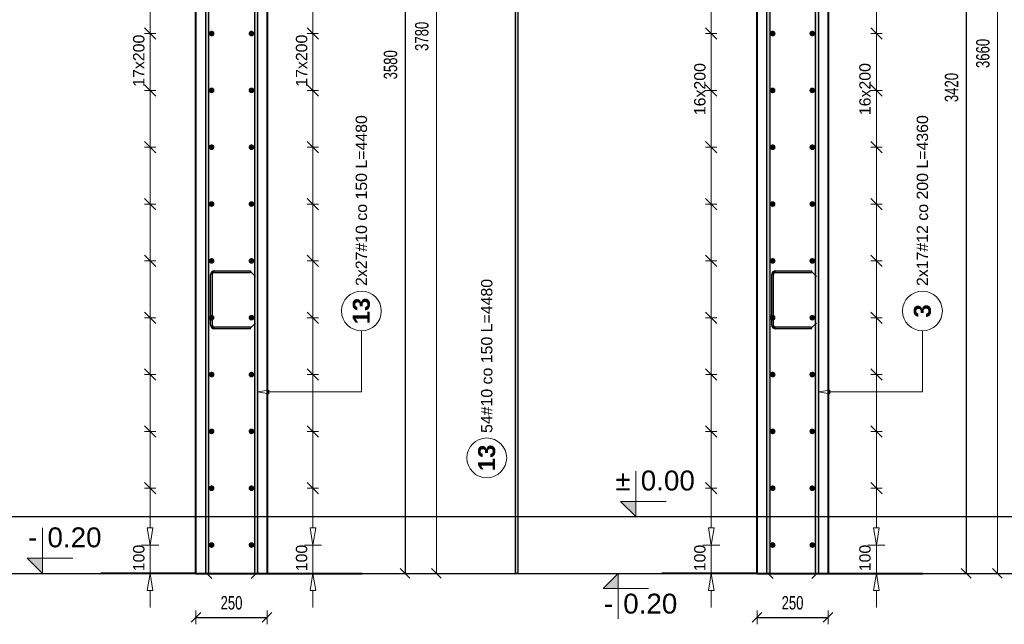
# Model space of a CAD drawing. Extents: x -1474 to 455485, y -101625 to 75879.
# Tile 20 of 31: x 318927 to 322393, y -91192 to -89064. Entities that reach past the tile are written whole.
import ezdxf
from ezdxf.enums import TextEntityAlignment as Align

# ---------------------------------------------------------------- set-up
doc = ezdxf.new("R2010")
doc.units = 0
doc.header["$LTSCALE"] = 10
doc.header["$MEASUREMENT"] = 0
doc.layers.add('P-Linia1', color=3, linetype='Continuous', lineweight=40)
doc.layers.add('P-Wymiar', color=254, linetype='Continuous', lineweight=9)
for name, color, linetype in [('RCAD_kształt pręta', 7, 'Continuous'), ('RCAD_opis kształtu pręta', 7, 'Continuous'), ('RCAD_opis rozkładu', 7, 'Continuous'), ('RCAD_pręt wyrzucony', 130, 'Continuous'), ('RCAD_pręty punktowe', 7, 'Continuous'), ('RCAD_symbole graficzne', 7, 'Continuous')]:
    doc.layers.add(name, color=color, linetype=linetype)
doc.styles.add('ROMANS', font='arial.ttf', dxfattribs={"width": 0.7})
doc.styles.add('style1', font='arial.ttf')
doc.styles.add('style3', font='arialbd.ttf')
doc.dimstyles.new('A25', dxfattribs={"dimscale": 27, "dimtxt": 1.75, "dimasz": 0.05, "dimexe": 0, "dimexo": 0, "dimgap": 1, "dimtad": 1, "dimdec": 4, "dimrnd": 1, "dimdsep": 46, "dimtxsty": 'ROMANS', "dimblk": '[[[[[[[[', "dimcen": 2, "dimdle": 2, "dimse1": 1, "dimse2": 1, "dimclrd": 256, "dimclrt": 1, "dimadec": 0, "dimazin": 0, "dimtfac": 1, "dimtdec": 4, "dimtix": 1, "dimtmove": 2, "dimatfit": 3, "dimldrblk": '[[[[[[[[', "dimfxl": 0, "dimtvp": 0.6, "dimtolj": 1, "dimlwd": -1, "dimarcsym": 0})

# ---------------------------------------------------------------- blocks, each defined once
blk = doc.blocks.new('[[[[[[[[')
at = {"layer": 'P-Wymiar'}
for p, q in [((-12.7, -12.7), (12.7, 12.7)), ((0, 0), (-4.6, 0)), ((0, 18), (0, -18))]:
    blk.add_line(p, q, dxfattribs=at)
blk = doc.blocks.new('*D149')
at = {"layer": 'Defpoints', "color": 0, "transparency": 16777216}
for p in [(319636.2, -87232.9), (320393.8, -87232.9), (319634.4, -91012.9)]:
    blk.add_point(p, dxfattribs=at)
at = {"layer": 'P-Wymiar', "transparency": 16777216}
blk.add_line((320393.8, -91011.6), (320393.8, -87234.3), dxfattribs=at)
at = {"layer": 'P-Wymiar', "transparency": 16777216, "xscale": 1.35, "yscale": 1.35, "zscale": 1.35}
for p, rotation in [((320393.8, -87232.9), 90), ((320393.8, -91012.9), 270)]:
    blk.add_blockref('[[[[[[[[', p, dxfattribs=dict(at, rotation=rotation))
at = {"layer": 'P-Wymiar', "color": 1, "transparency": 16777216, "insert": (320342.7, -89122.9), "char_height": 47.25, "attachment_point": 5, "rotation": 90, "style": 'ROMANS'}
blk.add_mtext('\\A1;3780', dxfattribs=at)
blk = doc.blocks.new('*D150')
at = {"transparency": 16777216}
blk.add_line((319549.1, -91167.5), (319796.4, -91167.5), dxfattribs=at)
at = {"layer": 'Defpoints', "color": 0, "transparency": 16777216}
for p in [(319547.8, -90670.7), (319797.8, -90670.7), (319797.8, -91167.5)]:
    blk.add_point(p, dxfattribs=at)
at = {"transparency": 16777216, "xscale": 1.35, "yscale": 1.35, "zscale": 1.35, "rotation": 180}
blk.add_blockref('[[[[[[[[', (319547.8, -91167.5), dxfattribs=at)
at = {"transparency": 16777216, "xscale": 1.35, "yscale": 1.35, "zscale": 1.35}
blk.add_blockref('[[[[[[[[', (319797.8, -91167.5), dxfattribs=at)
at = {"color": 1, "transparency": 16777216, "insert": (319672.8, -91116.4), "char_height": 47.25, "attachment_point": 5, "style": 'ROMANS', "bg_fill": 3, "box_fill_scale": 1.25, "bg_fill_color": 256, "bg_fill_true_color": 13158600, "bg_fill_transparency": 0}
blk.add_mtext('\\A1;250', dxfattribs=at)
blk = doc.blocks.new('*D152')
at = {"transparency": 16777216}
blk.add_line((320283.7, -87434.3), (320283.7, -91011.6), dxfattribs=at)
at = {"layer": 'Defpoints', "color": 0, "transparency": 16777216}
for p in [(319075.8, -87432.9), (320283.7, -91012.9), (320283.7, -91012.9)]:
    blk.add_point(p, dxfattribs=at)
at = {"transparency": 16777216, "xscale": 1.35, "yscale": 1.35, "zscale": 1.35}
for p, rotation in [((320283.7, -87432.9), 90), ((320283.7, -91012.9), 270)]:
    blk.add_blockref('[[[[[[[[', p, dxfattribs=dict(at, rotation=rotation))
at = {"color": 1, "transparency": 16777216, "insert": (320232.6, -89222.9), "char_height": 47.25, "attachment_point": 5, "rotation": 90, "style": 'ROMANS', "bg_fill": 3, "box_fill_scale": 1.25, "bg_fill_color": 256, "bg_fill_true_color": 13158600, "bg_fill_transparency": 0}
blk.add_mtext('\\A1;3580', dxfattribs=at)
blk = doc.blocks.new('*D157')
at = {"layer": 'Defpoints', "color": 0, "transparency": 16777216}
for p in [(321610.9, -87352.9), (322368.5, -87352.9), (321609.1, -91012.9)]:
    blk.add_point(p, dxfattribs=at)
at = {"layer": 'P-Wymiar', "transparency": 16777216}
blk.add_line((322368.5, -91011.6), (322368.5, -87354.3), dxfattribs=at)
at = {"layer": 'P-Wymiar', "transparency": 16777216, "xscale": 1.35, "yscale": 1.35, "zscale": 1.35}
for p, rotation in [((322368.5, -87352.9), 90), ((322368.5, -91012.9), 270)]:
    blk.add_blockref('[[[[[[[[', p, dxfattribs=dict(at, rotation=rotation))
at = {"layer": 'P-Wymiar', "color": 1, "transparency": 16777216, "insert": (322317.3, -89182.9), "char_height": 47.25, "attachment_point": 5, "rotation": 90, "style": 'ROMANS'}
blk.add_mtext('\\A1;3660', dxfattribs=at)
blk = doc.blocks.new('*D158')
at = {"transparency": 16777216}
blk.add_line((321523.8, -91167.5), (321771.1, -91167.5), dxfattribs=at)
at = {"layer": 'Defpoints', "color": 0, "transparency": 16777216}
for p in [(321522.4, -90670.7), (321772.4, -90670.7), (321772.4, -91167.5)]:
    blk.add_point(p, dxfattribs=at)
at = {"transparency": 16777216, "xscale": 1.35, "yscale": 1.35, "zscale": 1.35, "rotation": 180}
blk.add_blockref('[[[[[[[[', (321522.4, -91167.5), dxfattribs=at)
at = {"transparency": 16777216, "xscale": 1.35, "yscale": 1.35, "zscale": 1.35}
blk.add_blockref('[[[[[[[[', (321772.4, -91167.5), dxfattribs=at)
at = {"color": 1, "transparency": 16777216, "insert": (321647.4, -91116.4), "char_height": 47.25, "attachment_point": 5, "style": 'ROMANS', "bg_fill": 3, "box_fill_scale": 1.25, "bg_fill_color": 256, "bg_fill_true_color": 13158600, "bg_fill_transparency": 0}
blk.add_mtext('\\A1;250', dxfattribs=at)
blk = doc.blocks.new('*D160')
at = {"transparency": 16777216}
blk.add_line((322258.4, -87594.3), (322258.4, -91011.6), dxfattribs=at)
at = {"layer": 'Defpoints', "color": 0, "transparency": 16777216}
for p in [(321050.5, -87592.9), (322258.4, -91012.9), (322258.4, -91012.9)]:
    blk.add_point(p, dxfattribs=at)
at = {"transparency": 16777216, "xscale": 1.35, "yscale": 1.35, "zscale": 1.35}
for p, rotation in [((322258.4, -87592.9), 90), ((322258.4, -91012.9), 270)]:
    blk.add_blockref('[[[[[[[[', p, dxfattribs=dict(at, rotation=rotation))
at = {"color": 1, "transparency": 16777216, "insert": (322207.2, -89302.9), "char_height": 47.25, "attachment_point": 5, "rotation": 90, "style": 'ROMANS', "bg_fill": 3, "box_fill_scale": 1.25, "bg_fill_color": 256, "bg_fill_true_color": 13158600, "bg_fill_transparency": 0}
blk.add_mtext('\\A1;3420', dxfattribs=at)

msp = doc.modelspace()

# ---------------------------------------------------------------- hatches: boundary and pattern name
at = {"layer": 'RCAD_pręt wyrzucony'}
msp.add_hatch(color=4, dxfattribs=at).paths.add_polyline_path([(320670.75452, -86532.93326), (320680.75452, -86532.93326), (320680.75452, -91012.93326), (320670.75452, -91012.93326)], flags=0)
at = {"layer": 'RCAD_symbole graficzne'}
msp.add_hatch(color=1, dxfattribs=at).paths.add_polyline_path([(318953.9297, -90959.59993), (319007.26303, -91012.93326), (319007.26303, -90959.59993)], flags=0)
msp.add_hatch(color=1, dxfattribs=at).paths.add_polyline_path([(318953.9297, -90959.59993), (319007.26303, -91012.93326), (319007.26303, -90959.59993)], flags=0)

# ---------------------------------------------------------------- linework, layer by layer
at = {"layer": 'Defpoints', "color": 211}
msp.add_xline((289509.76279, -90812.93326), (1, 0), dxfattribs=at)
at = {"layer": 'Defpoints', "color": 21}
msp.add_xline((289509.76279, -91012.93326), (1, 0), dxfattribs=at)
at = {"layer": 'P-Linia1'}
for p, q in [((319797.75339, -87232.93326), (319797.75339, -91012.93326)), ((321522.43298, -91012.93326), (321522.43298, -87352.93326)), ((319547.75339, -91012.93326), (319547.75339, -87432.93326)), ((321772.43298, -87592.93326), (321772.43298, -91012.93326))]:
    msp.add_line(p, q, dxfattribs=at)
for points in [[(319547.75339, -91012.93326), (319212.63251, -91012.93326)], [(319547.75339, -91012.93326), (319797.75339, -91012.93326)], [(319797.75339, -91012.93326), (320132.87427, -91012.93326)], [(321522.43298, -91012.93326), (321187.31209, -91012.93326)], [(321522.43298, -91012.93326), (321772.43298, -91012.93326)], [(321772.43298, -91012.93326), (322107.55386, -91012.93326)]]:
    msp.add_lwpolyline(points, dxfattribs=at)
at = {"layer": 'RCAD_opis rozkładu', "color": 8, "lineweight": 0}
for p, q in [((319376.44505, -91072.93326), (319396.44505, -91072.93326)), ((319386.44505, -91132.93326), (319386.44505, -91072.93326)), ((319949.49483, -91072.93326), (319969.49483, -91072.93326)), ((319959.49483, -91132.93326), (319959.49483, -91072.93326)), ((321351.11089, -91072.93326), (321371.11089, -91072.93326)), ((321361.11089, -91132.93326), (321361.11089, -91072.93326)), ((321932.5111, -91072.93326), (321952.5111, -91072.93326)), ((321942.5111, -91132.93326), (321942.5111, -91072.93326))]:
    msp.add_line(p, q, dxfattribs=at)
at = {"layer": 'RCAD_pręt wyrzucony', "color": 4}
for p, q in [((320670.75452, -86532.93326), (320670.75452, -91012.93326)), ((320680.75452, -86532.93326), (320680.75452, -91012.93326)), ((320680.75452, -91012.93326), (320670.75452, -91012.93326))]:
    msp.add_line(p, q, dxfattribs=at)
at = {"layer": 'RCAD_pręt wyrzucony', "color": 8, "lineweight": 0}
msp.add_circle((320571.25369, -90606.08819), 70, dxfattribs=at)
at = {"layer": 'RCAD_symbole graficzne', "color": 1, "lineweight": 0}
for p, q in [((319007.26303, -91012.93326), (319007.26303, -90852.93326)), ((319007.26303, -91012.93326), (319007.26303, -90852.93326)), ((318953.9297, -90959.59993), (319007.26303, -91012.93326)), ((318953.9297, -90959.59993), (319007.26303, -91012.93326)), ((321140.43049, -91066.2666), (320980.43049, -91066.2666))]:
    msp.add_line(p, q, dxfattribs=at)

# ---------------------------------------------------------------- texts
at = {"layer": 'RCAD_pręt wyrzucony', "color": 2, "insert": (320571.25369, -90247.46609), "char_height": 40, "attachment_point": 5, "rotation": 90, "style": 'style1'}
msp.add_mtext('54#10 co 150 L=4480', dxfattribs=at)
at = {"layer": 'RCAD_pręt wyrzucony', "color": 1, "insert": (320571.25369, -90606.08819), "char_height": 60, "attachment_point": 5, "rotation": 90, "style": 'style3'}
msp.add_mtext('13', dxfattribs=at)
at = {"layer": 'RCAD_symbole graficzne', "color": 2, "style": 'style1'}
msp.add_text('-', height=70, dxfattribs=at).set_placement((318989.48525, -90941.82215), align=Align.BOTTOM_RIGHT)
msp.add_text('-', height=70, dxfattribs=at).set_placement((318989.48525, -90941.82215), align=Align.BOTTOM_RIGHT)
msp.add_text('0.20 ', height=70, dxfattribs=at).set_placement((321051.5416, -91084.04438), align=Align.TOP_LEFT)
msp.add_text('-', height=70, dxfattribs=at).set_placement((321015.98605, -91084.04438), align=Align.TOP_RIGHT)

# ---------------------------------------------------------------- dimensions: what is measured, and where the dimension line sits
at = {"layer": 'P-Wymiar'}
for base, p1, p2, picture, middle in [((320393.79325, -87232.93326), (319634.39754, -91012.93326), (319636.21661, -87232.93326), '*D149', (320342.65256, -89122.93326)), ((322368.47284, -87352.93326), (321609.07713, -91012.93326), (321610.8962, -87352.93326), '*D157', (322317.33215, -89182.93326))]:
    dim = msp.add_linear_dim(base=base, p1=p1, p2=p2, angle=90, dimstyle='A25', dxfattribs=at)
    dim.commit()
    dim.dimension.update_dxf_attribs({"geometry": picture, "text_midpoint": middle})

# ---------------------------------------------------------------- next in the draw order: dimensions: what is measured, and where the dimension line sits
for base, p1, p2, picture, middle in [((319797.75339, -91167.53332), (319547.75339, -90670.73837), (319797.75339, -90670.73837), '*D150', (319672.75339, -91116.40875)), ((321772.43298, -91167.53332), (321522.43298, -90670.73837), (321772.43298, -90670.73837), '*D158', (321647.43298, -91116.40875))]:
    dim = msp.add_linear_dim(base=base, p1=p1, p2=p2, dimstyle='A25', override={"dimfxl": 160, "dimfxlon": 1, "dimtfill": 1})
    dim.commit()
    dim.dimension.update_dxf_attribs({"geometry": picture, "text_midpoint": middle})

# ---------------------------------------------------------------- next in the draw order: dimensions: what is measured, and where the dimension line sits
for base, p1, p2, picture, middle in [((320283.70679, -91012.93326), (319075.82881, -87432.93326), (320283.70679, -91012.93326), '*D152', (320232.5661, -89222.93326)), ((322258.38638, -91012.93326), (321050.50839, -87592.93326), (322258.38638, -91012.93326), '*D160', (322207.24569, -89302.93326))]:
    dim = msp.add_linear_dim(base=base, p1=p1, p2=p2, angle=90, dimstyle='A25', override={"dimfxl": 160, "dimfxlon": 1, "dimtfill": 1})
    dim.commit()
    dim.dimension.update_dxf_attribs({"geometry": picture, "text_midpoint": middle})

# ---------------------------------------------------------------- next in the draw order: hatches: boundary and pattern name
at = {"layer": 'RCAD_kształt pręta'}
for points in [[(319581.34103, -86532.93326), (319591.34103, -86532.93326), (319591.34103, -91012.93326), (319581.34103, -91012.93326)], [(319754.19324, -86532.93326), (319764.19324, -86532.93326), (319764.19324, -91012.93326), (319754.19324, -91012.93326)], [(321556.00688, -86650.27354), (321568.00688, -86650.27354), (321568.00688, -91012.93326), (321556.00688, -91012.93326)], [(321726.85908, -86650.27354), (321738.85908, -86650.27354), (321738.85908, -91012.93326), (321726.85908, -91012.93326)], [(319605.33733, -90138.62241), (319599.33733, -90138.62241), (319599.33733, -89961.14543), (319605.33733, -89961.14543)], [(319612.83733, -89953.64543), (319612.83733, -89947.64543), (319739.33733, -89947.64543), (319739.33733, -89953.64543)], [(321580.01692, -90138.62241), (321574.01692, -90138.62241), (321574.01692, -89961.14543), (321580.01692, -89961.14543)], [(321587.51692, -89953.64543), (321587.51692, -89947.64543), (321714.01692, -89947.64543), (321714.01692, -89953.64543)], [(319739.33733, -90146.12241), (319739.33733, -90152.12241), (319612.83733, -90152.12241), (319612.83733, -90146.12241)], [(321714.01692, -90146.12241), (321714.01692, -90152.12241), (321587.51692, -90152.12241), (321587.51692, -90146.12241)]]:
    msp.add_hatch(color=4, dxfattribs=at).paths.add_polyline_path(points, flags=0)
h = msp.add_hatch(color=4, dxfattribs=at)
edge = h.paths.add_edge_path(flags=0)
edge.add_line((319612.83733, -89947.64543), (319612.83733, -89953.64543))
edge.add_arc((319612.83733, -89961.14543), 7.5, 90, 180)
edge.add_line((319605.33733, -89961.14543), (319599.33733, -89961.14543))
edge.add_arc((319612.83733, -89961.14543), 13.5, 450, 540, ccw=False)
h = msp.add_hatch(color=4, dxfattribs=at)
edge = h.paths.add_edge_path(flags=0)
edge.add_line((321587.51692, -89947.64543), (321587.51692, -89953.64543))
edge.add_arc((321587.51692, -89961.14543), 7.5, 90, 180)
edge.add_line((321580.01692, -89961.14543), (321574.01692, -89961.14543))
edge.add_arc((321587.51692, -89961.14543), 13.5, 450, 540, ccw=False)
h = msp.add_hatch(color=4, dxfattribs=at)
edge = h.paths.add_edge_path(flags=0)
edge.add_line((319599.33733, -90138.62241), (319605.33733, -90138.62241))
edge.add_arc((319612.83733, -90138.62241), 7.5, -180, -90)
edge.add_line((319612.83733, -90146.12241), (319612.83733, -90152.12241))
edge.add_arc((319612.83733, -90138.62241), 13.5, 540, 630, ccw=False)
h = msp.add_hatch(color=4, dxfattribs=at)
edge = h.paths.add_edge_path(flags=0)
edge.add_line((321574.01692, -90138.62241), (321580.01692, -90138.62241))
edge.add_arc((321587.51692, -90138.62241), 7.5, -180, -90)
edge.add_line((321587.51692, -90146.12241), (321587.51692, -90152.12241))
edge.add_arc((321587.51692, -90138.62241), 13.5, 540, 630, ccw=False)
at = {"layer": 'RCAD_pręty punktowe'}
h = msp.add_hatch(color=1, dxfattribs=at)
edge = h.paths.add_edge_path(flags=0)
edge.add_arc((319602.86669, -89112.93326), 10, 0, 360, ccw=False)
h = msp.add_hatch(color=1, dxfattribs=at)
edge = h.paths.add_edge_path(flags=0)
edge.add_arc((319743.07319, -89112.93326), 10, 0, 360, ccw=False)
h = msp.add_hatch(color=1, dxfattribs=at)
edge = h.paths.add_edge_path(flags=0)
edge.add_arc((321577.53253, -89112.93326), 10, 0, 360)
h = msp.add_hatch(color=1, dxfattribs=at)
edge = h.paths.add_edge_path(flags=0)
edge.add_arc((321716.80095, -89112.93326), 10, 0, 360)
h = msp.add_hatch(color=1, dxfattribs=at)
edge = h.paths.add_edge_path(flags=0)
edge.add_arc((319602.86669, -89312.93326), 10, 0, 360, ccw=False)
h = msp.add_hatch(color=1, dxfattribs=at)
edge = h.paths.add_edge_path(flags=0)
edge.add_arc((319743.07319, -89312.93326), 10, 0, 360, ccw=False)
h = msp.add_hatch(color=1, dxfattribs=at)
edge = h.paths.add_edge_path(flags=0)
edge.add_arc((321577.53253, -89312.93326), 10, 0, 360)
h = msp.add_hatch(color=1, dxfattribs=at)
edge = h.paths.add_edge_path(flags=0)
edge.add_arc((321716.80095, -89312.93326), 10, 0, 360)
h = msp.add_hatch(color=1, dxfattribs=at)
edge = h.paths.add_edge_path(flags=0)
edge.add_arc((319602.86669, -89512.93326), 10, 0, 360, ccw=False)
h = msp.add_hatch(color=1, dxfattribs=at)
edge = h.paths.add_edge_path(flags=0)
edge.add_arc((319743.07319, -89512.93326), 10, 0, 360, ccw=False)
h = msp.add_hatch(color=1, dxfattribs=at)
edge = h.paths.add_edge_path(flags=0)
edge.add_arc((321577.53253, -89512.93326), 10, 0, 360)
h = msp.add_hatch(color=1, dxfattribs=at)
edge = h.paths.add_edge_path(flags=0)
edge.add_arc((321716.80095, -89512.93326), 10, 0, 360)
h = msp.add_hatch(color=1, dxfattribs=at)
edge = h.paths.add_edge_path(flags=0)
edge.add_arc((319602.86669, -89712.93326), 10, 0, 360, ccw=False)
h = msp.add_hatch(color=1, dxfattribs=at)
edge = h.paths.add_edge_path(flags=0)
edge.add_arc((319743.07319, -89712.93326), 10, 0, 360, ccw=False)
h = msp.add_hatch(color=1, dxfattribs=at)
edge = h.paths.add_edge_path(flags=0)
edge.add_arc((321577.53253, -89712.93326), 10, 0, 360)
h = msp.add_hatch(color=1, dxfattribs=at)
edge = h.paths.add_edge_path(flags=0)
edge.add_arc((321716.80095, -89712.93326), 10, 0, 360)
h = msp.add_hatch(color=1, dxfattribs=at)
edge = h.paths.add_edge_path(flags=0)
edge.add_arc((319602.86669, -89912.93326), 10, 0, 360, ccw=False)
h = msp.add_hatch(color=1, dxfattribs=at)
edge = h.paths.add_edge_path(flags=0)
edge.add_arc((319743.07319, -89912.93326), 10, 0, 360, ccw=False)
h = msp.add_hatch(color=1, dxfattribs=at)
edge = h.paths.add_edge_path(flags=0)
edge.add_arc((321577.53253, -89912.93326), 10, 0, 360)
h = msp.add_hatch(color=1, dxfattribs=at)
edge = h.paths.add_edge_path(flags=0)
edge.add_arc((321716.80095, -89912.93326), 10, 0, 360)
h = msp.add_hatch(color=1, dxfattribs=at)
edge = h.paths.add_edge_path(flags=0)
edge.add_arc((319602.86669, -90112.93326), 10, 0, 360, ccw=False)
h = msp.add_hatch(color=1, dxfattribs=at)
edge = h.paths.add_edge_path(flags=0)
edge.add_arc((319743.07319, -90112.93326), 10, 0, 360, ccw=False)
h = msp.add_hatch(color=1, dxfattribs=at)
edge = h.paths.add_edge_path(flags=0)
edge.add_arc((321577.53253, -90112.93326), 10, 0, 360)
h = msp.add_hatch(color=1, dxfattribs=at)
edge = h.paths.add_edge_path(flags=0)
edge.add_arc((321716.80095, -90112.93326), 10, 0, 360)
h = msp.add_hatch(color=1, dxfattribs=at)
edge = h.paths.add_edge_path(flags=0)
edge.add_arc((319602.86669, -90312.93326), 10, 0, 360, ccw=False)
h = msp.add_hatch(color=1, dxfattribs=at)
edge = h.paths.add_edge_path(flags=0)
edge.add_arc((319743.07319, -90312.93326), 10, 0, 360, ccw=False)
h = msp.add_hatch(color=1, dxfattribs=at)
edge = h.paths.add_edge_path(flags=0)
edge.add_arc((321577.53253, -90312.93326), 10, 0, 360)
h = msp.add_hatch(color=1, dxfattribs=at)
edge = h.paths.add_edge_path(flags=0)
edge.add_arc((321716.80095, -90312.93326), 10, 0, 360)
h = msp.add_hatch(color=1, dxfattribs=at)
edge = h.paths.add_edge_path(flags=0)
edge.add_arc((319602.86669, -90512.93326), 10, 0, 360, ccw=False)
h = msp.add_hatch(color=1, dxfattribs=at)
edge = h.paths.add_edge_path(flags=0)
edge.add_arc((319743.07319, -90512.93326), 10, 0, 360, ccw=False)
h = msp.add_hatch(color=1, dxfattribs=at)
edge = h.paths.add_edge_path(flags=0)
edge.add_arc((321577.53253, -90512.93326), 10, 0, 360)
h = msp.add_hatch(color=1, dxfattribs=at)
edge = h.paths.add_edge_path(flags=0)
edge.add_arc((321716.80095, -90512.93326), 10, 0, 360)
h = msp.add_hatch(color=1, dxfattribs=at)
edge = h.paths.add_edge_path(flags=0)
edge.add_arc((319602.86669, -90712.93326), 10, 0, 360, ccw=False)
h = msp.add_hatch(color=1, dxfattribs=at)
edge = h.paths.add_edge_path(flags=0)
edge.add_arc((319743.07319, -90712.93326), 10, 0, 360, ccw=False)
h = msp.add_hatch(color=1, dxfattribs=at)
edge = h.paths.add_edge_path(flags=0)
edge.add_arc((321577.53253, -90712.93326), 10, 0, 360)
h = msp.add_hatch(color=1, dxfattribs=at)
edge = h.paths.add_edge_path(flags=0)
edge.add_arc((321716.80095, -90712.93326), 10, 0, 360)
h = msp.add_hatch(color=1, dxfattribs=at)
edge = h.paths.add_edge_path(flags=0)
edge.add_arc((319602.86669, -90912.93326), 10, 0, 360, ccw=False)
h = msp.add_hatch(color=1, dxfattribs=at)
edge = h.paths.add_edge_path(flags=0)
edge.add_arc((319743.07319, -90912.93326), 10, 0, 360, ccw=False)
h = msp.add_hatch(color=1, dxfattribs=at)
edge = h.paths.add_edge_path(flags=0)
edge.add_arc((321577.53253, -90912.93326), 10, 0, 360)
h = msp.add_hatch(color=1, dxfattribs=at)
edge = h.paths.add_edge_path(flags=0)
edge.add_arc((321716.80095, -90912.93326), 10, 0, 360)
at = {"layer": 'RCAD_symbole graficzne'}
for points in [[(321042.16628, -90759.59993), (321095.49961, -90812.93326), (321095.49961, -90759.59993)], [(320980.43049, -91066.2666), (321033.76382, -91012.93326), (321033.76382, -91066.2666)]]:
    msp.add_hatch(color=1, dxfattribs=at).paths.add_polyline_path(points, flags=0)

# ---------------------------------------------------------------- next in the draw order: linework, layer by layer
at = {"layer": 'Defpoints', "color": 211}
for p in [(377599.31889, -90812.93326), (341228.69603, -90812.93326), (429318.25213, -90812.93326)]:
    msp.add_xline(p, (1, 0), dxfattribs=at)
at = {"layer": 'Defpoints', "color": 21}
for p in [(377599.31889, -91012.93326), (341228.69603, -91012.93326), (429318.25213, -91012.93326)]:
    msp.add_xline(p, (1, 0), dxfattribs=at)
at = {"layer": 'RCAD_kształt pręta', "color": 4}
for p, q in [((319581.34103, -86532.93326), (319581.34103, -91012.93326)), ((319591.34103, -86532.93326), (319591.34103, -91012.93326)), ((319754.19324, -86532.93326), (319754.19324, -91012.93326)), ((319764.19324, -86532.93326), (319764.19324, -91012.93326)), ((321556.00688, -86650.27354), (321556.00688, -91012.93326)), ((321568.00688, -86650.27354), (321568.00688, -91012.93326)), ((321726.85908, -86650.27354), (321726.85908, -91012.93326)), ((321738.85908, -86650.27354), (321738.85908, -91012.93326)), ((319599.33733, -90138.62241), (319599.33733, -89961.14543)), ((319605.33733, -90138.62241), (319605.33733, -89961.14543)), ((319612.83733, -89947.64543), (319739.33733, -89947.64543)), ((319612.83733, -89953.64543), (319739.33733, -89953.64543)), ((319739.33733, -89947.64543), (319739.33733, -89953.64543)), ((321574.01692, -90138.62241), (321574.01692, -89961.14543)), ((321580.01692, -90138.62241), (321580.01692, -89961.14543)), ((321587.51692, -89947.64543), (321714.01692, -89947.64543)), ((321587.51692, -89953.64543), (321714.01692, -89953.64543)), ((321714.01692, -89947.64543), (321714.01692, -89953.64543)), ((319739.33733, -90146.12241), (319612.83733, -90146.12241)), ((319739.33733, -90152.12241), (319612.83733, -90152.12241)), ((319739.33733, -90152.12241), (319739.33733, -90146.12241)), ((321714.01692, -90146.12241), (321587.51692, -90146.12241)), ((321714.01692, -90152.12241), (321587.51692, -90152.12241)), ((321714.01692, -90152.12241), (321714.01692, -90146.12241)), ((319591.34103, -91012.93326), (319581.34103, -91012.93326)), ((319764.19324, -91012.93326), (319754.19324, -91012.93326)), ((321568.00688, -91012.93326), (321556.00688, -91012.93326)), ((321738.85908, -91012.93326), (321726.85908, -91012.93326))]:
    msp.add_line(p, q, dxfattribs=at)
at = {"layer": 'RCAD_kształt pręta', "color": 2, "lineweight": 5}
for p, q in [((319739.33733, -89950.64543), (319756.83733, -89968.14543)), ((321714.01692, -89950.64543), (321731.51692, -89968.14543)), ((319739.33733, -90149.12241), (319756.83733, -90131.62241)), ((321714.01692, -90149.12241), (321731.51692, -90131.62241)), ((319586.34103, -91012.93326), (319603.84103, -91030.43326)), ((319759.19324, -91012.93326), (319741.69324, -91030.43326)), ((321562.00688, -91012.93326), (321579.50688, -91030.43326)), ((321732.85908, -91012.93326), (321715.35908, -91030.43326))]:
    msp.add_line(p, q, dxfattribs=at)
at = {"layer": 'RCAD_kształt pręta', "color": 4}
for centre, radius, start, end in [((319612.83733, -89961.14543), 13.5, 90, 180), ((319612.83733, -89961.14543), 7.5, 90, 180), ((321587.51692, -89961.14543), 13.5, 90, 180), ((321587.51692, -89961.14543), 7.5, 90, 180), ((319612.83733, -90138.62241), 13.5, 180, 270), ((319612.83733, -90138.62241), 7.5, 180, 270), ((321587.51692, -90138.62241), 13.5, 180, 270), ((321587.51692, -90138.62241), 7.5, 180, 270)]:
    msp.add_arc(centre, radius, start, end, dxfattribs=at)
at = {"layer": 'RCAD_opis kształtu pręta', "color": 8, "lineweight": 0}
for p, q in [((320130.02861, -90374.04944), (320130.02861, -90159.30508)), ((322104.69445, -90374.04944), (322104.69445, -90159.30508)), ((319764.19324, -90374.04944), (319804.19324, -90367.38278)), ((319804.19324, -90380.71611), (319764.19324, -90374.04944)), ((319804.19324, -90380.71611), (319804.19324, -90367.38278)), ((320130.02861, -90374.04944), (319804.19324, -90374.04944)), ((321738.85908, -90374.04944), (321778.85908, -90367.38278)), ((321778.85908, -90380.71611), (321738.85908, -90374.04944)), ((321778.85908, -90380.71611), (321778.85908, -90367.38278)), ((322104.69445, -90374.04944), (321778.85908, -90374.04944))]:
    msp.add_line(p, q, dxfattribs=at)
for centre in [(320130.02861, -90089.30508), (322104.69445, -90089.30508)]:
    msp.add_circle(centre, 70, dxfattribs=at)
at = {"layer": 'RCAD_opis rozkładu', "color": 8, "lineweight": 0}
for p, q in [((319386.44505, -89112.93326), (319386.44505, -88912.93326)), ((319959.49483, -89112.93326), (319959.49483, -88912.93326)), ((321361.11089, -89112.93326), (321361.11089, -88912.93326)), ((321942.5111, -89112.93326), (321942.5111, -88912.93326)), ((319406.44505, -89132.93326), (319366.44505, -89092.93326)), ((319979.49483, -89132.93326), (319939.49483, -89092.93326)), ((321381.11089, -89132.93326), (321341.11089, -89092.93326)), ((321962.5111, -89132.93326), (321922.5111, -89092.93326)), ((319366.44505, -89112.93326), (319406.44505, -89112.93326)), ((319386.44505, -89212.93326), (319386.44505, -89112.93326)), ((319979.49483, -89112.93326), (319939.49483, -89112.93326)), ((319959.49483, -89212.93326), (319959.49483, -89112.93326)), ((321341.11089, -89112.93326), (321381.11089, -89112.93326)), ((321361.11089, -89312.93326), (321361.11089, -89112.93326)), ((321962.5111, -89112.93326), (321922.5111, -89112.93326)), ((321942.5111, -89312.93326), (321942.5111, -89112.93326)), ((319386.44505, -89212.93326), (319386.44505, -89312.93326)), ((319959.49483, -89212.93326), (319959.49483, -89312.93326)), ((319366.44505, -89292.93326), (319406.44505, -89332.93326)), ((319939.49483, -89292.93326), (319979.49483, -89332.93326)), ((321381.11089, -89332.93326), (321341.11089, -89292.93326)), ((321962.5111, -89332.93326), (321922.5111, -89292.93326)), ((319366.44505, -89312.93326), (319406.44505, -89312.93326)), ((319386.44505, -89312.93326), (319386.44505, -89512.93326)), ((319979.49483, -89312.93326), (319939.49483, -89312.93326)), ((319959.49483, -89312.93326), (319959.49483, -89512.93326)), ((321341.11089, -89312.93326), (321381.11089, -89312.93326)), ((321361.11089, -89412.93326), (321361.11089, -89312.93326)), ((321962.5111, -89312.93326), (321922.5111, -89312.93326)), ((321942.5111, -89412.93326), (321942.5111, -89312.93326)), ((321361.11089, -89412.93326), (321361.11089, -89512.93326)), ((321942.5111, -89412.93326), (321942.5111, -89512.93326)), ((319366.44505, -89492.93326), (319406.44505, -89532.93326)), ((319366.44505, -89512.93326), (319406.44505, -89512.93326)), ((319386.44505, -89512.93326), (319386.44505, -89712.93326)), ((319939.49483, -89492.93326), (319979.49483, -89532.93326)), ((319979.49483, -89512.93326), (319939.49483, -89512.93326)), ((319959.49483, -89512.93326), (319959.49483, -89712.93326)), ((321341.11089, -89492.93326), (321381.11089, -89532.93326)), ((321341.11089, -89512.93326), (321381.11089, -89512.93326)), ((321361.11089, -89512.93326), (321361.11089, -89712.93326)), ((321922.5111, -89492.93326), (321962.5111, -89532.93326)), ((321962.5111, -89512.93326), (321922.5111, -89512.93326)), ((321942.5111, -89512.93326), (321942.5111, -89712.93326)), ((319366.44505, -89692.93326), (319406.44505, -89732.93326)), ((319366.44505, -89712.93326), (319406.44505, -89712.93326)), ((319386.44505, -89712.93326), (319386.44505, -89912.93326)), ((319939.49483, -89692.93326), (319979.49483, -89732.93326)), ((319979.49483, -89712.93326), (319939.49483, -89712.93326)), ((319959.49483, -89712.93326), (319959.49483, -89912.93326)), ((321341.11089, -89692.93326), (321381.11089, -89732.93326)), ((321341.11089, -89712.93326), (321381.11089, -89712.93326)), ((321361.11089, -89712.93326), (321361.11089, -89912.93326)), ((321922.5111, -89692.93326), (321962.5111, -89732.93326)), ((321962.5111, -89712.93326), (321922.5111, -89712.93326)), ((321942.5111, -89712.93326), (321942.5111, -89912.93326)), ((319366.44505, -89892.93326), (319406.44505, -89932.93326)), ((319939.49483, -89892.93326), (319979.49483, -89932.93326)), ((321341.11089, -89892.93326), (321381.11089, -89932.93326)), ((321922.5111, -89892.93326), (321962.5111, -89932.93326)), ((319366.44505, -89912.93326), (319406.44505, -89912.93326)), ((319386.44505, -89912.93326), (319386.44505, -90112.93326)), ((319979.49483, -89912.93326), (319939.49483, -89912.93326)), ((319959.49483, -89912.93326), (319959.49483, -90112.93326)), ((321341.11089, -89912.93326), (321381.11089, -89912.93326)), ((321361.11089, -89912.93326), (321361.11089, -90112.93326)), ((321962.5111, -89912.93326), (321922.5111, -89912.93326)), ((321942.5111, -89912.93326), (321942.5111, -90112.93326)), ((319366.44505, -90092.93326), (319406.44505, -90132.93326)), ((319939.49483, -90092.93326), (319979.49483, -90132.93326)), ((321341.11089, -90092.93326), (321381.11089, -90132.93326)), ((321922.5111, -90092.93326), (321962.5111, -90132.93326)), ((319366.44505, -90112.93326), (319406.44505, -90112.93326)), ((319386.44505, -90112.93326), (319386.44505, -90312.93326)), ((319979.49483, -90112.93326), (319939.49483, -90112.93326)), ((319959.49483, -90112.93326), (319959.49483, -90312.93326)), ((321341.11089, -90112.93326), (321381.11089, -90112.93326)), ((321361.11089, -90112.93326), (321361.11089, -90312.93326)), ((321962.5111, -90112.93326), (321922.5111, -90112.93326)), ((321942.5111, -90112.93326), (321942.5111, -90312.93326)), ((319366.44505, -90292.93326), (319406.44505, -90332.93326)), ((319939.49483, -90292.93326), (319979.49483, -90332.93326)), ((321341.11089, -90292.93326), (321381.11089, -90332.93326)), ((321922.5111, -90292.93326), (321962.5111, -90332.93326)), ((319366.44505, -90312.93326), (319406.44505, -90312.93326)), ((319386.44505, -90312.93326), (319386.44505, -90512.93326)), ((319979.49483, -90312.93326), (319939.49483, -90312.93326)), ((319959.49483, -90312.93326), (319959.49483, -90512.93326)), ((321341.11089, -90312.93326), (321381.11089, -90312.93326)), ((321361.11089, -90312.93326), (321361.11089, -90512.93326)), ((321962.5111, -90312.93326), (321922.5111, -90312.93326)), ((321942.5111, -90312.93326), (321942.5111, -90512.93326)), ((319366.44505, -90492.93326), (319406.44505, -90532.93326)), ((319366.44505, -90512.93326), (319406.44505, -90512.93326)), ((319386.44505, -90512.93326), (319386.44505, -90712.93326)), ((319939.49483, -90492.93326), (319979.49483, -90532.93326)), ((319979.49483, -90512.93326), (319939.49483, -90512.93326)), ((319959.49483, -90512.93326), (319959.49483, -90712.93326)), ((321341.11089, -90492.93326), (321381.11089, -90532.93326)), ((321341.11089, -90512.93326), (321381.11089, -90512.93326)), ((321361.11089, -90512.93326), (321361.11089, -90712.93326)), ((321922.5111, -90492.93326), (321962.5111, -90532.93326)), ((321962.5111, -90512.93326), (321922.5111, -90512.93326)), ((321942.5111, -90512.93326), (321942.5111, -90712.93326)), ((319366.44505, -90692.93326), (319406.44505, -90732.93326)), ((319366.44505, -90712.93326), (319406.44505, -90712.93326)), ((319386.44505, -90712.93326), (319386.44505, -90852.93326)), ((319939.49483, -90692.93326), (319979.49483, -90732.93326)), ((319979.49483, -90712.93326), (319939.49483, -90712.93326)), ((319959.49483, -90712.93326), (319959.49483, -90852.93326)), ((321341.11089, -90692.93326), (321381.11089, -90732.93326)), ((321341.11089, -90712.93326), (321381.11089, -90712.93326)), ((321361.11089, -90712.93326), (321361.11089, -90852.93326)), ((321922.5111, -90692.93326), (321962.5111, -90732.93326)), ((321962.5111, -90712.93326), (321922.5111, -90712.93326)), ((321942.5111, -90712.93326), (321942.5111, -90852.93326)), ((319386.44505, -90912.93326), (319376.44505, -90852.93326)), ((319396.44505, -90852.93326), (319376.44505, -90852.93326)), ((319396.44505, -90852.93326), (319386.44505, -90912.93326)), ((319959.49483, -90912.93326), (319949.49483, -90852.93326)), ((319969.49483, -90852.93326), (319949.49483, -90852.93326)), ((319969.49483, -90852.93326), (319959.49483, -90912.93326)), ((321361.11089, -90912.93326), (321351.11089, -90852.93326)), ((321371.11089, -90852.93326), (321351.11089, -90852.93326)), ((321371.11089, -90852.93326), (321361.11089, -90912.93326)), ((321942.5111, -90912.93326), (321932.5111, -90852.93326)), ((321952.5111, -90852.93326), (321932.5111, -90852.93326)), ((321952.5111, -90852.93326), (321942.5111, -90912.93326)), ((319356.44505, -90912.93326), (319416.44505, -90912.93326)), ((319386.44505, -90912.93326), (319386.44505, -91012.93326)), ((319989.49483, -90912.93326), (319929.49483, -90912.93326)), ((319959.49483, -90912.93326), (319959.49483, -91012.93326)), ((321331.11089, -90912.93326), (321391.11089, -90912.93326)), ((321361.11089, -90912.93326), (321361.11089, -91012.93326)), ((321972.5111, -90912.93326), (321912.5111, -90912.93326)), ((321942.5111, -90912.93326), (321942.5111, -91012.93326)), ((319416.44505, -91012.93326), (319356.44505, -91012.93326)), ((319376.44505, -91072.93326), (319386.44505, -91012.93326)), ((319386.44505, -91012.93326), (319396.44505, -91072.93326)), ((319989.49483, -91012.93326), (319929.49483, -91012.93326)), ((319949.49483, -91072.93326), (319959.49483, -91012.93326)), ((319959.49483, -91012.93326), (319969.49483, -91072.93326)), ((321391.11089, -91012.93326), (321331.11089, -91012.93326)), ((321351.11089, -91072.93326), (321361.11089, -91012.93326)), ((321361.11089, -91012.93326), (321371.11089, -91072.93326)), ((321972.5111, -91012.93326), (321912.5111, -91012.93326)), ((321932.5111, -91072.93326), (321942.5111, -91012.93326)), ((321942.5111, -91012.93326), (321952.5111, -91072.93326))]:
    msp.add_line(p, q, dxfattribs=at)
at = {"layer": 'RCAD_symbole graficzne', "color": 1, "lineweight": 0}
for p, q in [((321095.49961, -90812.93326), (321095.49961, -90652.93326)), ((321202.16628, -90759.59993), (321042.16628, -90759.59993)), ((321042.16628, -90759.59993), (321095.49961, -90812.93326)), ((321175.49961, -90812.93326), (321015.49961, -90812.93326)), ((319113.9297, -90959.59993), (318953.9297, -90959.59993)), ((319113.9297, -90959.59993), (318953.9297, -90959.59993)), ((319087.26303, -91012.93326), (318927.26303, -91012.93326)), ((319087.26303, -91012.93326), (318927.26303, -91012.93326)), ((321113.76382, -91012.93326), (320953.76382, -91012.93326)), ((320980.43049, -91066.2666), (321033.76382, -91012.93326)), ((321033.76382, -91012.93326), (321033.76382, -91172.93326))]:
    msp.add_line(p, q, dxfattribs=at)

# ---------------------------------------------------------------- next in the draw order: texts
at = {"layer": 'RCAD_opis kształtu pręta', "color": 1, "attachment_point": 5, "rotation": 90}
for s, insert, char_height, style in [('2x27#10 co 150 L=4480', (320130.02861, -89700.83304), 40, 'style1'), ('2x17#12 co 200 L=4360', (322104.69445, -89700.83304), 40, 'style1'), ('13', (320130.02861, -90089.30508), 60, 'style3'), ('3', (322104.69445, -90089.30508), 60, 'style3')]:
    msp.add_mtext(s, dxfattribs=dict(at, insert=insert, char_height=char_height, style=style))
at = {"layer": 'RCAD_opis rozkładu', "color": 2, "char_height": 40, "attachment_point": 7, "rotation": 90, "style": 'style1'}
for s, insert in [('17x200', (319366.86797, -89300.21839)), ('17x200', (319939.91775, -89300.21839)), ('16x200', (321341.53381, -89400.21839)), ('16x200', (321922.93402, -89400.21839)), ('100', (319366.86797, -91005.17065)), ('100', (319939.91775, -91005.17065)), ('100', (321341.53381, -91005.17065)), ('100', (321922.93402, -91005.17065))]:
    msp.add_mtext(s, dxfattribs=dict(at, insert=insert))
at = {"layer": 'RCAD_symbole graficzne', "color": 2, "style": 'style1'}
msp.add_text('±', height=70, dxfattribs=at).set_placement((321077.72183, -90741.82215), align=Align.BOTTOM_RIGHT)
for s, p in [('0.00 ', (321113.27739, -90741.82215)), ('0.20 ', (319025.04081, -90941.82215)), ('0.20 ', (319025.04081, -90941.82215))]:
    msp.add_text(s, height=70, dxfattribs=at).set_placement(p, align=Align.BOTTOM_LEFT)

doc.saveas('drawing.dxf')
